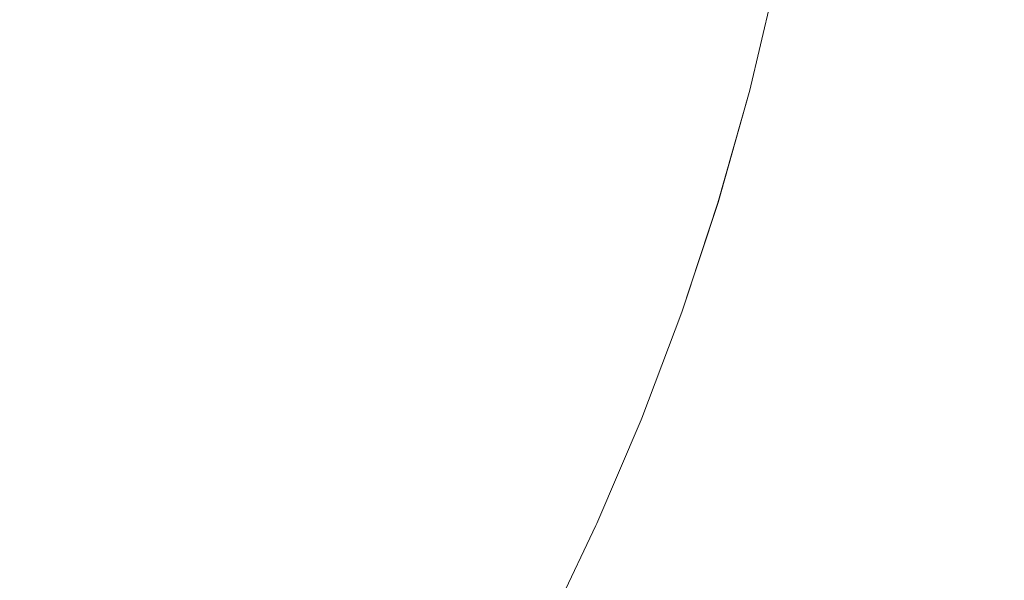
# Model space of a CAD drawing. Header units: centimetres. Extents: x -26 to 27.3, y -25.3 to -23.5.
# Tile 128 of 200: x 9.3487 to 9.4218, y -24.8465 to -24.8049. Entities that reach past the tile are written whole.
import ezdxf

# ---------------------------------------------------------------- set-up
doc = ezdxf.new("R2010")
doc.units = ezdxf.units.CM
doc.header["$LTSCALE"] = 2.54
doc.layers.add('Lucido design-1', color=7, linetype='Continuous')

# ---------------------------------------------------------------- blocks, each defined once
blk = doc.blocks.new('Gruppo-4-1')
at = {"color": 7, "linetype": 'Continuous', "lineweight": 9}
blk.add_3dface([(-25.890647, -23.559888, -349.282667), (-25.890647, -25.159888, -349.282667), (27.209353, -25.159888, -349.282667), (27.209353, -23.559888, -349.282667)], dxfattribs=at)
for points, invisible_edges in [([(9.420637, -24.796116, -350.034311), (9.41891, -24.805051, -350.034311), (9.416934, -24.804625, -350.030801), (9.418645, -24.795775, -350.030801)], 15), ([(9.422771, -24.796482, -350.037741), (9.421025, -24.805507, -350.037741), (9.41891, -24.805051, -350.034311), (9.420637, -24.796116, -350.034311)], 15), ([(9.384265, -24.797584, -349.721263), (9.382508, -24.804974, -349.721263), (9.379984, -24.804317, -349.718051), (9.381716, -24.797035, -349.718051)], 15), ([(9.425041, -24.796871, -350.041082), (9.423277, -24.805992, -350.041082), (9.421025, -24.805507, -350.037741), (9.422771, -24.796482, -350.037741)], 15), ([(9.38668, -24.798105, -349.724578), (9.384898, -24.805596, -349.724578), (9.382508, -24.804974, -349.721263), (9.384265, -24.797584, -349.721263)], 15), ([(9.359471, -24.798976, -349.699231), (9.357677, -24.805312, -349.699231), (9.354308, -24.80428, -349.697008), (9.356062, -24.798088, -349.697008)], 15), ([(9.388957, -24.798596, -349.727989), (9.387153, -24.806183, -349.727989), (9.384898, -24.805596, -349.724578), (9.38668, -24.798105, -349.724578)], 15), ([(9.391093, -24.799056, -349.731491), (9.389267, -24.806734, -349.731491), (9.387153, -24.806183, -349.727989), (9.388957, -24.798596, -349.727989)], 15), ([(9.362785, -24.799838, -349.701598), (9.360951, -24.806314, -349.701598), (9.357677, -24.805312, -349.699231), (9.359471, -24.798976, -349.699231)], 15), ([(9.393084, -24.799485, -349.735076), (9.391238, -24.807247, -349.735076), (9.389267, -24.806734, -349.731491), (9.391093, -24.799056, -349.731491)], 15), ([(9.365997, -24.800675, -349.704102), (9.364125, -24.807286, -349.704102), (9.360951, -24.806314, -349.701598), (9.362785, -24.799838, -349.701598)], 15), ([(9.394927, -24.799882, -349.738739), (9.393063, -24.807722, -349.738739), (9.391238, -24.807247, -349.735076), (9.393084, -24.799485, -349.735076)], 15), ([(9.39662, -24.800247, -349.742473), (9.394739, -24.808159, -349.742473), (9.393063, -24.807722, -349.738739), (9.394927, -24.799882, -349.738739)], 15), ([(9.369104, -24.801484, -349.70674), (9.367195, -24.808227, -349.70674), (9.364125, -24.807286, -349.704102), (9.365997, -24.800675, -349.704102)], 15), ([(9.39816, -24.800579, -349.746272), (9.396263, -24.808556, -349.746272), (9.394739, -24.808159, -349.742473), (9.39662, -24.800247, -349.742473)], 15), ([(9.399545, -24.800877, -349.75013), (9.397634, -24.808913, -349.75013), (9.396263, -24.808556, -349.746272), (9.39816, -24.800579, -349.746272)], 15), ([(9.3721, -24.802264, -349.709506), (9.370154, -24.809133, -349.709506), (9.367195, -24.808227, -349.70674), (9.369104, -24.801484, -349.70674)], 15), ([(9.400773, -24.801142, -349.754038), (9.398849, -24.809229, -349.754038), (9.397634, -24.808913, -349.75013), (9.399545, -24.800877, -349.75013)], 15), ([(9.401841, -24.801372, -349.757992), (9.399907, -24.809504, -349.757992), (9.398849, -24.809229, -349.754038), (9.400773, -24.801142, -349.754038)], 15), ([(9.40275, -24.801568, -349.761983), (9.400807, -24.809739, -349.761983), (9.399907, -24.809504, -349.757992), (9.401841, -24.801372, -349.757992)], 15), ([(9.350851, -24.803221, -349.694931), (9.348884, -24.809188, -349.694931), (9.345393, -24.807954, -349.693006), (9.347311, -24.802137, -349.693006)], 15), ([(9.403498, -24.801729, -349.766006), (9.401547, -24.809931, -349.766006), (9.400807, -24.809739, -349.761983), (9.40275, -24.801568, -349.761983)], 15), ([(9.404083, -24.801856, -349.770053), (9.402127, -24.810082, -349.770053), (9.401547, -24.809931, -349.766006), (9.403498, -24.801729, -349.766006)], 15), ([(9.404506, -24.801947, -349.774117), (9.402545, -24.810191, -349.774117), (9.402127, -24.810082, -349.770053), (9.404083, -24.801856, -349.770053)], 15), ([(9.404766, -24.802003, -349.778192), (9.402803, -24.810258, -349.778192), (9.402545, -24.810191, -349.774117), (9.404506, -24.801947, -349.774117)], 15), ([(9.404863, -24.802024, -349.782122), (9.402898, -24.810283, -349.782122), (9.402803, -24.810258, -349.778192), (9.404766, -24.802003, -349.778192)], 15), ([(9.402898, -24.810283, -349.782122), (9.404863, -24.802024, -349.782122), (9.404864, -24.802024, -349.782667), (9.402916, -24.810216, -349.782667)], 11), ([(9.402916, -24.810216, -349.982667), (9.404864, -24.802024, -349.982667), (9.404883, -24.802028, -349.984639), (9.402918, -24.810289, -349.984639)], 14), ([(9.404864, -24.802024, -349.982667), (9.402916, -24.810216, -349.982667), (9.402916, -24.810216, -349.782667), (9.404864, -24.802024, -349.782667)], 10), ([(9.405038, -24.802061, -349.988627), (9.403072, -24.810328, -349.988627), (9.402918, -24.810289, -349.984639), (9.404883, -24.802028, -349.984639)], 15), ([(9.405349, -24.802128, -349.992612), (9.403379, -24.810409, -349.992612), (9.403072, -24.810328, -349.988627), (9.405038, -24.802061, -349.988627)], 15), ([(9.405816, -24.802229, -349.996586), (9.403842, -24.810529, -349.996586), (9.403379, -24.810409, -349.992612), (9.405349, -24.802128, -349.992612)], 15), ([(9.406439, -24.802363, -350.000543), (9.404458, -24.810689, -350.000543), (9.403842, -24.810529, -349.996586), (9.405816, -24.802229, -349.996586)], 15), ([(9.374555, -24.802903, -349.711956), (9.372581, -24.809876, -349.711956), (9.370154, -24.809133, -349.709506), (9.3721, -24.802264, -349.709506)], 15), ([(9.377332, -24.803626, -349.714947), (9.375324, -24.810716, -349.714947), (9.372581, -24.809876, -349.711956), (9.374555, -24.802903, -349.711956)], 15), ([(9.407217, -24.802531, -350.004477), (9.405229, -24.81089, -350.004477), (9.404458, -24.810689, -350.000543), (9.406439, -24.802363, -350.000543)], 15), ([(9.408151, -24.802732, -350.00838), (9.406154, -24.811131, -350.00838), (9.405229, -24.81089, -350.004477), (9.407217, -24.802531, -350.004477)], 15), ([(9.409239, -24.802967, -350.012247), (9.40723, -24.811411, -350.012247), (9.406154, -24.811131, -350.00838), (9.408151, -24.802732, -350.00838)], 15), ([(9.410479, -24.803234, -350.01607), (9.408458, -24.811731, -350.01607), (9.40723, -24.811411, -350.012247), (9.409239, -24.802967, -350.012247)], 15), ([(9.354308, -24.80428, -349.697008), (9.352294, -24.810392, -349.697008), (9.348884, -24.809188, -349.694931), (9.350851, -24.803221, -349.694931)], 15), ([(9.379984, -24.804317, -349.718051), (9.377945, -24.811519, -349.718051), (9.375324, -24.810716, -349.714947), (9.377332, -24.803626, -349.714947)], 15), ([(9.411871, -24.803534, -350.019843), (9.409836, -24.81209, -350.019843), (9.408458, -24.811731, -350.01607), (9.410479, -24.803234, -350.01607)], 15), ([(9.413412, -24.803866, -350.02356), (9.411361, -24.812487, -350.02356), (9.409836, -24.81209, -350.019843), (9.411871, -24.803534, -350.019843)], 15), ([(9.357677, -24.805312, -349.699231), (9.355615, -24.811566, -349.699231), (9.352294, -24.810392, -349.697008), (9.354308, -24.80428, -349.697008)], 15), ([(9.382508, -24.804974, -349.721263), (9.380438, -24.812282, -349.721263), (9.377945, -24.811519, -349.718051), (9.379984, -24.804317, -349.718051)], 15), ([(9.4151, -24.80423, -350.027215), (9.413033, -24.812922, -350.027215), (9.411361, -24.812487, -350.02356), (9.413412, -24.803866, -350.02356)], 15), ([(9.416934, -24.804625, -350.030801), (9.414848, -24.813395, -350.030801), (9.413033, -24.812922, -350.027215), (9.4151, -24.80423, -350.027215)], 15), ([(9.384898, -24.805596, -349.724578), (9.3828, -24.813006, -349.724578), (9.380438, -24.812282, -349.721263), (9.382508, -24.804974, -349.721263)], 15), ([(9.41891, -24.805051, -350.034311), (9.416804, -24.813904, -350.034311), (9.414848, -24.813395, -350.030801), (9.416934, -24.804625, -350.030801)], 15), ([(9.421025, -24.805507, -350.037741), (9.418898, -24.814449, -350.037741), (9.416804, -24.813904, -350.034311), (9.41891, -24.805051, -350.034311)], 15), ([(9.360951, -24.806314, -349.701598), (9.358844, -24.812706, -349.701598), (9.355615, -24.811566, -349.699231), (9.357677, -24.805312, -349.699231)], 15), ([(9.387153, -24.806183, -349.727989), (9.385028, -24.813688, -349.727989), (9.3828, -24.813006, -349.724578), (9.384898, -24.805596, -349.724578)], 15), ([(9.423277, -24.805992, -350.041082), (9.421128, -24.81503, -350.041082), (9.418898, -24.814449, -350.037741), (9.421025, -24.805507, -350.037741)], 15), ([(9.364125, -24.807286, -349.704102), (9.361974, -24.813812, -349.704102), (9.358844, -24.812706, -349.701598), (9.360951, -24.806314, -349.701598)], 15), ([(9.389267, -24.806734, -349.731491), (9.387117, -24.814327, -349.731491), (9.385028, -24.813688, -349.727989), (9.387153, -24.806183, -349.727989)], 15), ([(9.425699, -24.806514, -350.044379), (9.423525, -24.815654, -350.044379), (9.421128, -24.81503, -350.041082), (9.423277, -24.805992, -350.041082)], 15), ([(9.367195, -24.808227, -349.70674), (9.365001, -24.814882, -349.70674), (9.361974, -24.813812, -349.704102), (9.364125, -24.807286, -349.704102)], 15), ([(9.391238, -24.807247, -349.735076), (9.389064, -24.814924, -349.735076), (9.387117, -24.814327, -349.731491), (9.389267, -24.806734, -349.731491)], 15), ([(9.393063, -24.807722, -349.738739), (9.390867, -24.815476, -349.738739), (9.389064, -24.814924, -349.735076), (9.391238, -24.807247, -349.735076)], 15), ([(9.348884, -24.809188, -349.694931), (9.346666, -24.815065, -349.694931), (9.343231, -24.813685, -349.693006), (9.345393, -24.807954, -349.693006)], 15), ([(9.394739, -24.808159, -349.742473), (9.392523, -24.815983, -349.742473), (9.390867, -24.815476, -349.738739), (9.393063, -24.807722, -349.738739)], 15), ([(9.370154, -24.809133, -349.709506), (9.367919, -24.815913, -349.709506), (9.365001, -24.814882, -349.70674), (9.367195, -24.808227, -349.70674)], 15), ([(9.396263, -24.808556, -349.746272), (9.394029, -24.816444, -349.746272), (9.392523, -24.815983, -349.742473), (9.394739, -24.808159, -349.742473)], 15), ([(9.397634, -24.808913, -349.75013), (9.395384, -24.816859, -349.75013), (9.394029, -24.816444, -349.746272), (9.396263, -24.808556, -349.746272)], 15), ([(9.352294, -24.810392, -349.697008), (9.350021, -24.816413, -349.697008), (9.346666, -24.815065, -349.694931), (9.348884, -24.809188, -349.694931)], 15), ([(9.372581, -24.809876, -349.711956), (9.370312, -24.816759, -349.711956), (9.367919, -24.815913, -349.709506), (9.370154, -24.809133, -349.709506)], 15), ([(9.398849, -24.809229, -349.754038), (9.396584, -24.817227, -349.754038), (9.395384, -24.816859, -349.75013), (9.397634, -24.808913, -349.75013)], 15), ([(9.399907, -24.809504, -349.757992), (9.39763, -24.817547, -349.757992), (9.396584, -24.817227, -349.754038), (9.398849, -24.809229, -349.754038)], 15), ([(9.400807, -24.809739, -349.761983), (9.398519, -24.817819, -349.761983), (9.39763, -24.817547, -349.757992), (9.399907, -24.809504, -349.757992)], 15), ([(9.375324, -24.810716, -349.714947), (9.373017, -24.817714, -349.714947), (9.370312, -24.816759, -349.711956), (9.372581, -24.809876, -349.711956)], 15), ([(9.401547, -24.809931, -349.766006), (9.39925, -24.818043, -349.766006), (9.398519, -24.817819, -349.761983), (9.400807, -24.809739, -349.761983)], 15), ([(9.402127, -24.810082, -349.770053), (9.399823, -24.818219, -349.770053), (9.39925, -24.818043, -349.766006), (9.401547, -24.809931, -349.766006)], 15), ([(9.402545, -24.810191, -349.774117), (9.400236, -24.818345, -349.774117), (9.399823, -24.818219, -349.770053), (9.402127, -24.810082, -349.770053)], 15), ([(9.402803, -24.810258, -349.778192), (9.400491, -24.818423, -349.778192), (9.400236, -24.818345, -349.774117), (9.402545, -24.810191, -349.774117)], 15), ([(9.402898, -24.810283, -349.782122), (9.400585, -24.818452, -349.782122), (9.400491, -24.818423, -349.778192), (9.402803, -24.810258, -349.778192)], 15), ([(9.4029, -24.810284, -349.982667), (9.400584, -24.818462, -349.982667), (9.400584, -24.818462, -349.782667), (9.4029, -24.810284, -349.782667)], 10), ([(9.4029, -24.810284, -349.782667), (9.400586, -24.818453, -349.782667), (9.400585, -24.818452, -349.782122), (9.402898, -24.810283, -349.782122)], 14), ([(9.402918, -24.810289, -349.984639), (9.400605, -24.818458, -349.984639), (9.400586, -24.818453, -349.982667), (9.4029, -24.810284, -349.982667)], 11), ([(9.403072, -24.810328, -349.988627), (9.400756, -24.818505, -349.988627), (9.400605, -24.818458, -349.984639), (9.402918, -24.810289, -349.984639)], 15), ([(9.402916, -24.810216, -349.782667), (9.4029, -24.810284, -349.782667), (9.402898, -24.810283, -349.782122)], 10), ([(9.402918, -24.810289, -349.984639), (9.4029, -24.810284, -349.982667), (9.402916, -24.810216, -349.982667)], 9), ([(9.4029, -24.810284, -349.782667), (9.402916, -24.810216, -349.782667), (9.402916, -24.810216, -349.982667), (9.4029, -24.810284, -349.982667)], 10), ([(9.355615, -24.811566, -349.699231), (9.35329, -24.817727, -349.699231), (9.350021, -24.816413, -349.697008), (9.352294, -24.810392, -349.697008)], 15), ([(9.377945, -24.811519, -349.718051), (9.375602, -24.818627, -349.718051), (9.373017, -24.817714, -349.714947), (9.375324, -24.810716, -349.714947)], 15), ([(9.403379, -24.810409, -349.992612), (9.40106, -24.818598, -349.992612), (9.400756, -24.818505, -349.988627), (9.403072, -24.810328, -349.988627)], 15), ([(9.403842, -24.810529, -349.996586), (9.401517, -24.818738, -349.996586), (9.40106, -24.818598, -349.992612), (9.403379, -24.810409, -349.992612)], 15), ([(9.404458, -24.810689, -350.000543), (9.402127, -24.818924, -350.000543), (9.401517, -24.818738, -349.996586), (9.403842, -24.810529, -349.996586)], 15), ([(9.405229, -24.81089, -350.004477), (9.402888, -24.819157, -350.004477), (9.402127, -24.818924, -350.000543), (9.404458, -24.810689, -350.000543)], 15), ([(9.406154, -24.811131, -350.00838), (9.403801, -24.819437, -350.00838), (9.402888, -24.819157, -350.004477), (9.405229, -24.81089, -350.004477)], 15), ([(9.358844, -24.812706, -349.701598), (9.356467, -24.819003, -349.701598), (9.35329, -24.817727, -349.699231), (9.355615, -24.811566, -349.699231)], 15), ([(9.380438, -24.812282, -349.721263), (9.37806, -24.819496, -349.721263), (9.375602, -24.818627, -349.718051), (9.377945, -24.811519, -349.718051)], 15), ([(9.40723, -24.811411, -350.012247), (9.404865, -24.819763, -350.012247), (9.403801, -24.819437, -350.00838), (9.406154, -24.811131, -350.00838)], 15), ([(9.408458, -24.811731, -350.01607), (9.406078, -24.820134, -350.01607), (9.404865, -24.819763, -350.012247), (9.40723, -24.811411, -350.012247)], 15), ([(9.409836, -24.81209, -350.019843), (9.40744, -24.820551, -350.019843), (9.406078, -24.820134, -350.01607), (9.408458, -24.811731, -350.01607)], 15), ([(9.3828, -24.813006, -349.724578), (9.38039, -24.820319, -349.724578), (9.37806, -24.819496, -349.721263), (9.380438, -24.812282, -349.721263)], 15), ([(9.411361, -24.812487, -350.02356), (9.408947, -24.821013, -350.02356), (9.40744, -24.820551, -350.019843), (9.409836, -24.81209, -350.019843)], 15), ([(9.413033, -24.812922, -350.027215), (9.410598, -24.821519, -350.027215), (9.408947, -24.821013, -350.02356), (9.411361, -24.812487, -350.02356)], 15), ([(9.361974, -24.813812, -349.704102), (9.359548, -24.820241, -349.704102), (9.356467, -24.819003, -349.701598), (9.358844, -24.812706, -349.701598)], 15), ([(9.385028, -24.813688, -349.727989), (9.382586, -24.821095, -349.727989), (9.38039, -24.820319, -349.724578), (9.3828, -24.813006, -349.724578)], 15), ([(9.414848, -24.813395, -350.030801), (9.412392, -24.822068, -350.030801), (9.410598, -24.821519, -350.027215), (9.413033, -24.812922, -350.027215)], 15), ([(9.365001, -24.814882, -349.70674), (9.362527, -24.821438, -349.70674), (9.359548, -24.820241, -349.704102), (9.361974, -24.813812, -349.704102)], 15), ([(9.387117, -24.814327, -349.731491), (9.384646, -24.821823, -349.731491), (9.382586, -24.821095, -349.727989), (9.385028, -24.813688, -349.727989)], 15), ([(9.416804, -24.813904, -350.034311), (9.414325, -24.82266, -350.034311), (9.412392, -24.822068, -350.030801), (9.414848, -24.813395, -350.030801)], 15), ([(9.418898, -24.814449, -350.037741), (9.416394, -24.823294, -350.037741), (9.414325, -24.82266, -350.034311), (9.416804, -24.813904, -350.034311)], 15), ([(9.389064, -24.814924, -349.735076), (9.386566, -24.822501, -349.735076), (9.384646, -24.821823, -349.731491), (9.387117, -24.814327, -349.731491)], 15), ([(9.421128, -24.81503, -350.041082), (9.418597, -24.823968, -350.041082), (9.416394, -24.823294, -350.037741), (9.418898, -24.814449, -350.037741)], 15), ([(9.350021, -24.816413, -349.697008), (9.347496, -24.822332, -349.697008), (9.344201, -24.820843, -349.694931), (9.346666, -24.815065, -349.694931)], 15), ([(9.367919, -24.815913, -349.709506), (9.365399, -24.822592, -349.709506), (9.362527, -24.821438, -349.70674), (9.365001, -24.814882, -349.70674)], 15), ([(9.390867, -24.815476, -349.738739), (9.388344, -24.82313, -349.738739), (9.386566, -24.822501, -349.735076), (9.389064, -24.814924, -349.735076)], 15), ([(9.423525, -24.815654, -350.044379), (9.420965, -24.824694, -350.044379), (9.418597, -24.823968, -350.041082), (9.421128, -24.81503, -350.041082)], 15), ([(9.370312, -24.816759, -349.711956), (9.367754, -24.823539, -349.711956), (9.365399, -24.822592, -349.709506), (9.367919, -24.815913, -349.709506)], 15), ([(9.392523, -24.815983, -349.742473), (9.389977, -24.823707, -349.742473), (9.388344, -24.82313, -349.738739), (9.390867, -24.815476, -349.738739)], 15), ([(9.394029, -24.816444, -349.746272), (9.391462, -24.824231, -349.746272), (9.389977, -24.823707, -349.742473), (9.392523, -24.815983, -349.742473)], 15), ([(9.426017, -24.816303, -350.047528), (9.423427, -24.825447, -350.047528), (9.420965, -24.824694, -350.044379), (9.423525, -24.815654, -350.044379)], 15), ([(9.35329, -24.817727, -349.699231), (9.350706, -24.823783, -349.699231), (9.347496, -24.822332, -349.697008), (9.350021, -24.816413, -349.697008)], 15), ([(9.373017, -24.817714, -349.714947), (9.370416, -24.824608, -349.714947), (9.367754, -24.823539, -349.711956), (9.370312, -24.816759, -349.711956)], 15), ([(9.395384, -24.816859, -349.75013), (9.392798, -24.824703, -349.75013), (9.391462, -24.824231, -349.746272), (9.394029, -24.816444, -349.746272)], 15), ([(9.396584, -24.817227, -349.754038), (9.393982, -24.825122, -349.754038), (9.392798, -24.824703, -349.75013), (9.395384, -24.816859, -349.75013)], 15), ([(9.39763, -24.817547, -349.757992), (9.395013, -24.825486, -349.757992), (9.393982, -24.825122, -349.754038), (9.396584, -24.817227, -349.754038)], 15), ([(9.398519, -24.817819, -349.761983), (9.39589, -24.825796, -349.761983), (9.395013, -24.825486, -349.757992), (9.39763, -24.817547, -349.757992)], 15), ([(9.356467, -24.819003, -349.701598), (9.353826, -24.825194, -349.701598), (9.350706, -24.823783, -349.699231), (9.35329, -24.817727, -349.699231)], 15), ([(9.375602, -24.818627, -349.718051), (9.372959, -24.82563, -349.718051), (9.370416, -24.824608, -349.714947), (9.373017, -24.817714, -349.714947)], 15), ([(9.39925, -24.818043, -349.766006), (9.396611, -24.82605, -349.766006), (9.39589, -24.825796, -349.761983), (9.398519, -24.817819, -349.761983)], 15), ([(9.399823, -24.818219, -349.770053), (9.397175, -24.82625, -349.770053), (9.396611, -24.82605, -349.766006), (9.39925, -24.818043, -349.766006)], 15), ([(9.400236, -24.818345, -349.774117), (9.397583, -24.826394, -349.774117), (9.397175, -24.82625, -349.770053), (9.399823, -24.818219, -349.770053)], 15), ([(9.359548, -24.820241, -349.704102), (9.356851, -24.826561, -349.704102), (9.353826, -24.825194, -349.701598), (9.356467, -24.819003, -349.701598)], 15), ([(9.37806, -24.819496, -349.721263), (9.375378, -24.826603, -349.721263), (9.372959, -24.82563, -349.718051), (9.375602, -24.818627, -349.718051)], 15), ([(9.400491, -24.818423, -349.778192), (9.397834, -24.826483, -349.778192), (9.397583, -24.826394, -349.774117), (9.400236, -24.818345, -349.774117)], 15), ([(9.400585, -24.818452, -349.782122), (9.397927, -24.826515, -349.782122), (9.397834, -24.826483, -349.778192), (9.400491, -24.818423, -349.778192)], 15), ([(9.400586, -24.818453, -349.782667), (9.397928, -24.826516, -349.782667), (9.397927, -24.826515, -349.782122), (9.400585, -24.818452, -349.782122)], 14), ([(9.400605, -24.818458, -349.984639), (9.397947, -24.826522, -349.984639), (9.397928, -24.826516, -349.982667), (9.400586, -24.818453, -349.982667)], 11), ([(9.397928, -24.826516, -349.782667), (9.400584, -24.818462, -349.782667), (9.400584, -24.818462, -349.982667), (9.397928, -24.826516, -349.982667)], 10), ([(9.400756, -24.818505, -349.988627), (9.398096, -24.826575, -349.988627), (9.397947, -24.826522, -349.984639), (9.400605, -24.818458, -349.984639)], 15), ([(9.40106, -24.818598, -349.992612), (9.398396, -24.826681, -349.992612), (9.398096, -24.826575, -349.988627), (9.400756, -24.818505, -349.988627)], 15), ([(9.401517, -24.818738, -349.996586), (9.398846, -24.82684, -349.996586), (9.398396, -24.826681, -349.992612), (9.40106, -24.818598, -349.992612)], 15), ([(9.402127, -24.818924, -350.000543), (9.399447, -24.827053, -350.000543), (9.398846, -24.82684, -349.996586), (9.401517, -24.818738, -349.996586)], 15), ([(9.402888, -24.819157, -350.004477), (9.400198, -24.827318, -350.004477), (9.399447, -24.827053, -350.000543), (9.402127, -24.818924, -350.000543)], 15), ([(9.38039, -24.820319, -349.724578), (9.377671, -24.827524, -349.724578), (9.375378, -24.826603, -349.721263), (9.37806, -24.819496, -349.721263)], 15), ([(9.403801, -24.819437, -350.00838), (9.401099, -24.827636, -350.00838), (9.400198, -24.827318, -350.004477), (9.402888, -24.819157, -350.004477)], 15), ([(9.404865, -24.819763, -350.012247), (9.402148, -24.828007, -350.012247), (9.401099, -24.827636, -350.00838), (9.403801, -24.819437, -350.00838)], 15), ([(9.406078, -24.820134, -350.01607), (9.403344, -24.828429, -350.01607), (9.402148, -24.828007, -350.012247), (9.404865, -24.819763, -350.012247)], 15), ([(9.362527, -24.821438, -349.70674), (9.359777, -24.827884, -349.70674), (9.356851, -24.826561, -349.704102), (9.359548, -24.820241, -349.704102)], 15), ([(9.382586, -24.821095, -349.727989), (9.379832, -24.828392, -349.727989), (9.377671, -24.827524, -349.724578), (9.38039, -24.820319, -349.724578)], 15), ([(9.40744, -24.820551, -350.019843), (9.404686, -24.828904, -350.019843), (9.403344, -24.828429, -350.01607), (9.406078, -24.820134, -350.01607)], 15), ([(9.384646, -24.821823, -349.731491), (9.381859, -24.829207, -349.731491), (9.379832, -24.828392, -349.727989), (9.382586, -24.821095, -349.727989)], 15), ([(9.408947, -24.821013, -350.02356), (9.406173, -24.829429, -350.02356), (9.404686, -24.828904, -350.019843), (9.40744, -24.820551, -350.019843)], 15), ([(9.410598, -24.821519, -350.027215), (9.407801, -24.830004, -350.027215), (9.406173, -24.829429, -350.02356), (9.408947, -24.821013, -350.02356)], 15), ([(9.365399, -24.822592, -349.709506), (9.362597, -24.829159, -349.709506), (9.359777, -24.827884, -349.70674), (9.362527, -24.821438, -349.70674)], 15), ([(9.386566, -24.822501, -349.735076), (9.383749, -24.829966, -349.735076), (9.381859, -24.829207, -349.731491), (9.384646, -24.821823, -349.731491)], 15), ([(9.412392, -24.822068, -350.030801), (9.40957, -24.830629, -350.030801), (9.407801, -24.830004, -350.027215), (9.410598, -24.821519, -350.027215)], 15), ([(9.350706, -24.823783, -349.699231), (9.347867, -24.829725, -349.699231), (9.344721, -24.828139, -349.697008), (9.347496, -24.822332, -349.697008)], 15), ([(9.367754, -24.823539, -349.711956), (9.364909, -24.830204, -349.711956), (9.362597, -24.829159, -349.709506), (9.365399, -24.822592, -349.709506)], 15), ([(9.388344, -24.82313, -349.738739), (9.385499, -24.830669, -349.738739), (9.383749, -24.829966, -349.735076), (9.386566, -24.822501, -349.735076)], 15), ([(9.414325, -24.82266, -350.034311), (9.411476, -24.831302, -350.034311), (9.40957, -24.830629, -350.030801), (9.412392, -24.822068, -350.030801)], 15), ([(9.416394, -24.823294, -350.037741), (9.413516, -24.832023, -350.037741), (9.411476, -24.831302, -350.034311), (9.414325, -24.82266, -350.034311)], 15), ([(9.389977, -24.823707, -349.742473), (9.387106, -24.831315, -349.742473), (9.385499, -24.830669, -349.738739), (9.388344, -24.82313, -349.738739)], 15), ([(9.418597, -24.823968, -350.041082), (9.415688, -24.832791, -350.041082), (9.413516, -24.832023, -350.037741), (9.416394, -24.823294, -350.037741)], 15), ([(9.353826, -24.825194, -349.701598), (9.350924, -24.831267, -349.701598), (9.347867, -24.829725, -349.699231), (9.350706, -24.823783, -349.699231)], 15), ([(9.370416, -24.824608, -349.714947), (9.367524, -24.831386, -349.714947), (9.364909, -24.830204, -349.711956), (9.367754, -24.823539, -349.711956)], 15), ([(9.391462, -24.824231, -349.746272), (9.388567, -24.831902, -349.746272), (9.387106, -24.831315, -349.742473), (9.389977, -24.823707, -349.742473)], 15), ([(9.420965, -24.824694, -350.044379), (9.418024, -24.833616, -350.044379), (9.415688, -24.832791, -350.041082), (9.418597, -24.823968, -350.041082)], 15), ([(9.372959, -24.82563, -349.718051), (9.370021, -24.832515, -349.718051), (9.367524, -24.831386, -349.714947), (9.370416, -24.824608, -349.714947)], 15), ([(9.392798, -24.824703, -349.75013), (9.389882, -24.83243, -349.75013), (9.388567, -24.831902, -349.746272), (9.391462, -24.824231, -349.746272)], 15), ([(9.393982, -24.825122, -349.754038), (9.391047, -24.832899, -349.754038), (9.389882, -24.83243, -349.75013), (9.392798, -24.824703, -349.75013)], 15), ([(9.423427, -24.825447, -350.047528), (9.420452, -24.834474, -350.047528), (9.418024, -24.833616, -350.044379), (9.420965, -24.824694, -350.044379)], 15), ([(9.356851, -24.826561, -349.704102), (9.353889, -24.832761, -349.704102), (9.350924, -24.831267, -349.701598), (9.353826, -24.825194, -349.701598)], 15), ([(9.375378, -24.826603, -349.721263), (9.372397, -24.833589, -349.721263), (9.370021, -24.832515, -349.718051), (9.372959, -24.82563, -349.718051)], 15), ([(9.395013, -24.825486, -349.757992), (9.392062, -24.833306, -349.757992), (9.391047, -24.832899, -349.754038), (9.393982, -24.825122, -349.754038)], 15), ([(9.39589, -24.825796, -349.761983), (9.392924, -24.833653, -349.761983), (9.392062, -24.833306, -349.757992), (9.395013, -24.825486, -349.757992)], 15), ([(9.426012, -24.826239, -350.050572), (9.423001, -24.835375, -350.050572), (9.420452, -24.834474, -350.047528), (9.423427, -24.825447, -350.047528)], 15), ([(9.396611, -24.82605, -349.766006), (9.393634, -24.833938, -349.766006), (9.392924, -24.833653, -349.761983), (9.39589, -24.825796, -349.761983)], 15), ([(9.397175, -24.82625, -349.770053), (9.39419, -24.834161, -349.770053), (9.393634, -24.833938, -349.766006), (9.396611, -24.82605, -349.766006)], 15), ([(9.397583, -24.826394, -349.774117), (9.394591, -24.834323, -349.774117), (9.39419, -24.834161, -349.770053), (9.397175, -24.82625, -349.770053)], 15), ([(9.359777, -24.827884, -349.70674), (9.356755, -24.834207, -349.70674), (9.353889, -24.832761, -349.704102), (9.356851, -24.826561, -349.704102)], 15), ([(9.377671, -24.827524, -349.724578), (9.374649, -24.834606, -349.724578), (9.372397, -24.833589, -349.721263), (9.375378, -24.826603, -349.721263)], 15), ([(9.397834, -24.826483, -349.778192), (9.394838, -24.834422, -349.778192), (9.394591, -24.834323, -349.774117), (9.397583, -24.826394, -349.774117)], 15), ([(9.397927, -24.826515, -349.782122), (9.394929, -24.834459, -349.782122), (9.394838, -24.834422, -349.778192), (9.397834, -24.826483, -349.778192)], 15), ([(9.397902, -24.826587, -349.782667), (9.394931, -24.834459, -349.782667), (9.394929, -24.834459, -349.782122), (9.397927, -24.826515, -349.782122)], 14), ([(9.397947, -24.826522, -349.984639), (9.394949, -24.834467, -349.984639), (9.394931, -24.834459, -349.982667), (9.397902, -24.826587, -349.982667)], 11), ([(9.394931, -24.834459, -349.782667), (9.397902, -24.826587, -349.782667), (9.397902, -24.826587, -349.982667), (9.394931, -24.834459, -349.982667)], 10), ([(9.398096, -24.826575, -349.988627), (9.395096, -24.834526, -349.988627), (9.394949, -24.834467, -349.984639), (9.397947, -24.826522, -349.984639)], 15), ([(9.398396, -24.826681, -349.992612), (9.395391, -24.834644, -349.992612), (9.395096, -24.834526, -349.988627), (9.398096, -24.826575, -349.988627)], 15), ([(9.398846, -24.82684, -349.996586), (9.395834, -24.834822, -349.996586), (9.395391, -24.834644, -349.992612), (9.398396, -24.826681, -349.992612)], 15), ([(9.399447, -24.827053, -350.000543), (9.396425, -24.83506, -350.000543), (9.395834, -24.834822, -349.996586), (9.398846, -24.82684, -349.996586)], 15), ([(9.400198, -24.827318, -350.004477), (9.397165, -24.835357, -350.004477), (9.396425, -24.83506, -350.000543), (9.399447, -24.827053, -350.000543)], 15), ([(9.397927, -24.826515, -349.782122), (9.397928, -24.826516, -349.782667), (9.397902, -24.826587, -349.782667)], 9), ([(9.397902, -24.826587, -349.982667), (9.397928, -24.826516, -349.982667), (9.397947, -24.826522, -349.984639)], 10), ([(9.397928, -24.826516, -349.982667), (9.397902, -24.826587, -349.982667), (9.397902, -24.826587, -349.782667), (9.397928, -24.826516, -349.782667)], 10), ([(9.379832, -24.828392, -349.727989), (9.376771, -24.835566, -349.727989), (9.374649, -24.834606, -349.724578), (9.377671, -24.827524, -349.724578)], 15), ([(9.401099, -24.827636, -350.00838), (9.398051, -24.835713, -350.00838), (9.397165, -24.835357, -350.004477), (9.400198, -24.827318, -350.004477)], 15), ([(9.402148, -24.828007, -350.012247), (9.399083, -24.836128, -350.012247), (9.398051, -24.835713, -350.00838), (9.401099, -24.827636, -350.00838)], 15), ([(9.362597, -24.829159, -349.709506), (9.359519, -24.8356, -349.709506), (9.356755, -24.834207, -349.70674), (9.359777, -24.827884, -349.70674)], 15), ([(9.381859, -24.829207, -349.731491), (9.378762, -24.836466, -349.731491), (9.376771, -24.835566, -349.727989), (9.379832, -24.828392, -349.727989)], 15), ([(9.403344, -24.828429, -350.01607), (9.40026, -24.836601, -350.01607), (9.399083, -24.836128, -350.012247), (9.402148, -24.828007, -350.012247)], 15), ([(9.404686, -24.828904, -350.019843), (9.401581, -24.837132, -350.019843), (9.40026, -24.836601, -350.01607), (9.403344, -24.828429, -350.01607)], 15), ([(9.364909, -24.830204, -349.711956), (9.361785, -24.836743, -349.711956), (9.359519, -24.8356, -349.709506), (9.362597, -24.829159, -349.709506)], 15), ([(9.383749, -24.829966, -349.735076), (9.380618, -24.837305, -349.735076), (9.378762, -24.836466, -349.731491), (9.381859, -24.829207, -349.731491)], 15), ([(9.406173, -24.829429, -350.02356), (9.403044, -24.837719, -350.02356), (9.401581, -24.837132, -350.019843), (9.404686, -24.828904, -350.019843)], 15), ([(9.350924, -24.831267, -349.701598), (9.347767, -24.837211, -349.701598), (9.344778, -24.835541, -349.699231), (9.347867, -24.829725, -349.699231)], 15), ([(9.385499, -24.830669, -349.738739), (9.382336, -24.838081, -349.738739), (9.380618, -24.837305, -349.735076), (9.383749, -24.829966, -349.735076)], 15), ([(9.407801, -24.830004, -350.027215), (9.404647, -24.838363, -350.027215), (9.403044, -24.837719, -350.02356), (9.406173, -24.829429, -350.02356)], 15), ([(9.40957, -24.830629, -350.030801), (9.406387, -24.839063, -350.030801), (9.404647, -24.838363, -350.027215), (9.407801, -24.830004, -350.027215)], 15), ([(9.367524, -24.831386, -349.714947), (9.364347, -24.838034, -349.714947), (9.361785, -24.836743, -349.711956), (9.364909, -24.830204, -349.711956)], 15), ([(9.387106, -24.831315, -349.742473), (9.383914, -24.838795, -349.742473), (9.382336, -24.838081, -349.738739), (9.385499, -24.830669, -349.738739)], 15), ([(9.411476, -24.831302, -350.034311), (9.408263, -24.839816, -350.034311), (9.406387, -24.839063, -350.030801), (9.40957, -24.830629, -350.030801)], 15), ([(9.353889, -24.832761, -349.704102), (9.350666, -24.83883, -349.704102), (9.347767, -24.837211, -349.701598), (9.350924, -24.831267, -349.701598)], 15), ([(9.370021, -24.832515, -349.718051), (9.366794, -24.839268, -349.718051), (9.364347, -24.838034, -349.714947), (9.367524, -24.831386, -349.714947)], 15), ([(9.388567, -24.831902, -349.746272), (9.38535, -24.839443, -349.746272), (9.383914, -24.838795, -349.742473), (9.387106, -24.831315, -349.742473)], 15), ([(9.413516, -24.832023, -350.037741), (9.410271, -24.840623, -350.037741), (9.408263, -24.839816, -350.034311), (9.411476, -24.831302, -350.034311)], 15), ([(9.389882, -24.83243, -349.75013), (9.38664, -24.840027, -349.75013), (9.38535, -24.839443, -349.746272), (9.388567, -24.831902, -349.746272)], 15), ([(9.415688, -24.832791, -350.041082), (9.412408, -24.841482, -350.041082), (9.410271, -24.840623, -350.037741), (9.413516, -24.832023, -350.037741)], 15), ([(9.356755, -24.834207, -349.70674), (9.353468, -24.840396, -349.70674), (9.350666, -24.83883, -349.704102), (9.353889, -24.832761, -349.704102)], 15), ([(9.372397, -24.833589, -349.721263), (9.369123, -24.840442, -349.721263), (9.366794, -24.839268, -349.718051), (9.370021, -24.832515, -349.718051)], 15), ([(9.391047, -24.832899, -349.754038), (9.387785, -24.840544, -349.754038), (9.38664, -24.840027, -349.75013), (9.389882, -24.83243, -349.75013)], 15), ([(9.392062, -24.833306, -349.757992), (9.388781, -24.840995, -349.757992), (9.387785, -24.840544, -349.754038), (9.391047, -24.832899, -349.754038)], 15), ([(9.418024, -24.833616, -350.044379), (9.414707, -24.842406, -350.044379), (9.412408, -24.841482, -350.041082), (9.415688, -24.832791, -350.041082)], 15), ([(9.374649, -24.834606, -349.724578), (9.371328, -24.841554, -349.724578), (9.369123, -24.840442, -349.721263), (9.372397, -24.833589, -349.721263)], 15), ([(9.392924, -24.833653, -349.761983), (9.389628, -24.841378, -349.761983), (9.388781, -24.840995, -349.757992), (9.392062, -24.833306, -349.757992)], 15), ([(9.393634, -24.833938, -349.766006), (9.390325, -24.841693, -349.766006), (9.389628, -24.841378, -349.761983), (9.392924, -24.833653, -349.761983)], 15), ([(9.420452, -24.834474, -350.047528), (9.417096, -24.843366, -350.047528), (9.414707, -24.842406, -350.044379), (9.418024, -24.833616, -350.044379)], 15), ([(9.359519, -24.8356, -349.709506), (9.35617, -24.841905, -349.709506), (9.353468, -24.840396, -349.70674), (9.356755, -24.834207, -349.70674)], 15), ([(9.39419, -24.834161, -349.770053), (9.390871, -24.841939, -349.770053), (9.390325, -24.841693, -349.766006), (9.393634, -24.833938, -349.766006)], 15), ([(9.394591, -24.834323, -349.774117), (9.391265, -24.842117, -349.774117), (9.390871, -24.841939, -349.770053), (9.39419, -24.834161, -349.770053)], 15), ([(9.394838, -24.834422, -349.778192), (9.391507, -24.842227, -349.778192), (9.391265, -24.842117, -349.774117), (9.394591, -24.834323, -349.774117)], 15), ([(9.376771, -24.835566, -349.727989), (9.373408, -24.842603, -349.727989), (9.371328, -24.841554, -349.724578), (9.374649, -24.834606, -349.724578)], 15), ([(9.394929, -24.834459, -349.782122), (9.391597, -24.842268, -349.782122), (9.391507, -24.842227, -349.778192), (9.394838, -24.834422, -349.778192)], 15), ([(9.39488, -24.834578, -349.782667), (9.391599, -24.842268, -349.782667), (9.391597, -24.842268, -349.782122), (9.394929, -24.834459, -349.782122)], 14), ([(9.394949, -24.834467, -349.984639), (9.391616, -24.842276, -349.984639), (9.391599, -24.842268, -349.982667), (9.39488, -24.834578, -349.982667)], 11), ([(9.391599, -24.842268, -349.782667), (9.39488, -24.834578, -349.782667), (9.39488, -24.834578, -349.982667), (9.391599, -24.842268, -349.982667)], 10), ([(9.395096, -24.834526, -349.988627), (9.391761, -24.842341, -349.988627), (9.391616, -24.842276, -349.984639), (9.394949, -24.834467, -349.984639)], 15), ([(9.395391, -24.834644, -349.992612), (9.39205, -24.842472, -349.992612), (9.391761, -24.842341, -349.988627), (9.395096, -24.834526, -349.988627)], 15), ([(9.395834, -24.834822, -349.996586), (9.392486, -24.842669, -349.996586), (9.39205, -24.842472, -349.992612), (9.395391, -24.834644, -349.992612)], 15), ([(9.396425, -24.83506, -350.000543), (9.393067, -24.842932, -350.000543), (9.392486, -24.842669, -349.996586), (9.395834, -24.834822, -349.996586)], 15), ([(9.397165, -24.835357, -350.004477), (9.393792, -24.84326, -350.004477), (9.393067, -24.842932, -350.000543), (9.396425, -24.83506, -350.000543)], 15), ([(9.39488, -24.834578, -349.982667), (9.394931, -24.834459, -349.982667), (9.394949, -24.834467, -349.984639)], 10), ([(9.394931, -24.834459, -349.982667), (9.39488, -24.834578, -349.982667), (9.39488, -24.834578, -349.782667), (9.394931, -24.834459, -349.782667)], 10), ([(9.394929, -24.834459, -349.782122), (9.394931, -24.834459, -349.782667), (9.39488, -24.834578, -349.782667)], 9), ([(9.423001, -24.835375, -350.050572), (9.419604, -24.844374, -350.050572), (9.417096, -24.843366, -350.047528), (9.420452, -24.834474, -350.047528)], 15), ([(9.361785, -24.836743, -349.711956), (9.358386, -24.843143, -349.711956), (9.35617, -24.841905, -349.709506), (9.359519, -24.8356, -349.709506)], 15), ([(9.378762, -24.836466, -349.731491), (9.375359, -24.843587, -349.731491), (9.373408, -24.842603, -349.727989), (9.376771, -24.835566, -349.727989)], 15), ([(9.398051, -24.835713, -350.00838), (9.394663, -24.843653, -350.00838), (9.393792, -24.84326, -350.004477), (9.397165, -24.835357, -350.004477)], 15), ([(9.399083, -24.836128, -350.012247), (9.395676, -24.844112, -350.012247), (9.394663, -24.843653, -350.00838), (9.398051, -24.835713, -350.00838)], 15), ([(9.425667, -24.836317, -350.053507), (9.422228, -24.845428, -350.053507), (9.419604, -24.844374, -350.050572), (9.423001, -24.835375, -350.050572)], 15), ([(9.380618, -24.837305, -349.735076), (9.377178, -24.844504, -349.735076), (9.375359, -24.843587, -349.731491), (9.378762, -24.836466, -349.731491)], 15), ([(9.40026, -24.836601, -350.01607), (9.396833, -24.844634, -350.01607), (9.395676, -24.844112, -350.012247), (9.399083, -24.836128, -350.012247)], 15), ([(9.401581, -24.837132, -350.019843), (9.39813, -24.84522, -350.019843), (9.396833, -24.844634, -350.01607), (9.40026, -24.836601, -350.01607)], 15), ([(9.350666, -24.83883, -349.704102), (9.347188, -24.844756, -349.704102), (9.344361, -24.843016, -349.701598), (9.347767, -24.837211, -349.701598)], 15), ([(9.364347, -24.838034, -349.714947), (9.360891, -24.844542, -349.714947), (9.358386, -24.843143, -349.711956), (9.361785, -24.836743, -349.711956)], 15), ([(9.382336, -24.838081, -349.738739), (9.378862, -24.845352, -349.738739), (9.377178, -24.844504, -349.735076), (9.380618, -24.837305, -349.735076)], 15), ([(9.403044, -24.837719, -350.02356), (9.399566, -24.84587, -350.02356), (9.39813, -24.84522, -350.019843), (9.401581, -24.837132, -350.019843)], 15), ([(9.366794, -24.839268, -349.718051), (9.363283, -24.845879, -349.718051), (9.360891, -24.844542, -349.714947), (9.364347, -24.838034, -349.714947)], 15), ([(9.404647, -24.838363, -350.027215), (9.40114, -24.846581, -350.027215), (9.399566, -24.84587, -350.02356), (9.403044, -24.837719, -350.02356)], 15), ([(9.383914, -24.838795, -349.742473), (9.380408, -24.846132, -349.742473), (9.378862, -24.845352, -349.738739), (9.382336, -24.838081, -349.738739)], 15), ([(9.38535, -24.839443, -349.746272), (9.381815, -24.846841, -349.746272), (9.380408, -24.846132, -349.742473), (9.383914, -24.838795, -349.742473)], 15), ([(9.406387, -24.839063, -350.030801), (9.402849, -24.847354, -350.030801), (9.40114, -24.846581, -350.027215), (9.404647, -24.838363, -350.027215)], 15), ([(9.353468, -24.840396, -349.70674), (9.349921, -24.846439, -349.70674), (9.347188, -24.844756, -349.704102), (9.350666, -24.83883, -349.704102)], 15), ([(9.369123, -24.840442, -349.721263), (9.36556, -24.84715, -349.721263), (9.363283, -24.845879, -349.718051), (9.366794, -24.839268, -349.718051)], 15), ([(9.38664, -24.840027, -349.75013), (9.383079, -24.847479, -349.75013), (9.381815, -24.846841, -349.746272), (9.38535, -24.839443, -349.746272)], 15), ([(9.408263, -24.839816, -350.034311), (9.404691, -24.848186, -350.034311), (9.402849, -24.847354, -350.030801), (9.406387, -24.839063, -350.030801)], 15), ([(9.387785, -24.840544, -349.754038), (9.384201, -24.848044, -349.754038), (9.383079, -24.847479, -349.75013), (9.38664, -24.840027, -349.75013)], 15), ([(9.410271, -24.840623, -350.037741), (9.406663, -24.849078, -350.037741), (9.404691, -24.848186, -350.034311), (9.408263, -24.839816, -350.034311)], 15), ([(9.35617, -24.841905, -349.709506), (9.352557, -24.848062, -349.709506), (9.349921, -24.846439, -349.70674), (9.353468, -24.840396, -349.70674)], 15), ([(9.371328, -24.841554, -349.724578), (9.367717, -24.848355, -349.724578), (9.36556, -24.84715, -349.721263), (9.369123, -24.840442, -349.721263)], 15), ([(9.388781, -24.840995, -349.757992), (9.385177, -24.848537, -349.757992), (9.384201, -24.848044, -349.754038), (9.387785, -24.840544, -349.754038)], 15), ([(9.389628, -24.841378, -349.761983), (9.386007, -24.848955, -349.761983), (9.385177, -24.848537, -349.757992), (9.388781, -24.840995, -349.757992)], 15), ([(9.412408, -24.841482, -350.041082), (9.408762, -24.850027, -350.041082), (9.406663, -24.849078, -350.037741), (9.410271, -24.840623, -350.037741)], 15), ([(9.373408, -24.842603, -349.727989), (9.36975, -24.849491, -349.727989), (9.367717, -24.848355, -349.724578), (9.371328, -24.841554, -349.724578)], 15), ([(9.390325, -24.841693, -349.766006), (9.38669, -24.8493, -349.766006), (9.386007, -24.848955, -349.761983), (9.389628, -24.841378, -349.761983)], 15), ([(9.390871, -24.841939, -349.770053), (9.387225, -24.849569, -349.770053), (9.38669, -24.8493, -349.766006), (9.390325, -24.841693, -349.766006)], 15), ([(9.414707, -24.842406, -350.044379), (9.41102, -24.851047, -350.044379), (9.408762, -24.850027, -350.041082), (9.412408, -24.841482, -350.041082)], 15), ([(9.358386, -24.843143, -349.711956), (9.354718, -24.849393, -349.711956), (9.352557, -24.848062, -349.709506), (9.35617, -24.841905, -349.709506)], 15), ([(9.391265, -24.842117, -349.774117), (9.387611, -24.849764, -349.774117), (9.387225, -24.849569, -349.770053), (9.390871, -24.841939, -349.770053)], 15), ([(9.391507, -24.842227, -349.778192), (9.387849, -24.849884, -349.778192), (9.387611, -24.849764, -349.774117), (9.391265, -24.842117, -349.774117)], 15), ([(9.391597, -24.842268, -349.782122), (9.387937, -24.849928, -349.782122), (9.387849, -24.849884, -349.778192), (9.391507, -24.842227, -349.778192)], 15), ([(9.391525, -24.842423, -349.782667), (9.387938, -24.849929, -349.782667), (9.387937, -24.849928, -349.782122), (9.391597, -24.842268, -349.782122)], 14), ([(9.391616, -24.842276, -349.984639), (9.387956, -24.849937, -349.984639), (9.387938, -24.849929, -349.982667), (9.391525, -24.842423, -349.982667)], 11), ([(9.387938, -24.849929, -349.782667), (9.391525, -24.842423, -349.782667), (9.391525, -24.842423, -349.982667), (9.387938, -24.849929, -349.982667)], 10), ([(9.391761, -24.842341, -349.988627), (9.388097, -24.850009, -349.988627), (9.387956, -24.849937, -349.984639), (9.391616, -24.842276, -349.984639)], 15), ([(9.39205, -24.842472, -349.992612), (9.388381, -24.850152, -349.992612), (9.388097, -24.850009, -349.988627), (9.391761, -24.842341, -349.988627)], 15), ([(9.391525, -24.842423, -349.982667), (9.391599, -24.842268, -349.982667), (9.391616, -24.842276, -349.984639)], 10), ([(9.391599, -24.842268, -349.982667), (9.391525, -24.842423, -349.982667), (9.391525, -24.842423, -349.782667), (9.391599, -24.842268, -349.782667)], 10), ([(9.391597, -24.842268, -349.782122), (9.391599, -24.842268, -349.782667), (9.391525, -24.842423, -349.782667)], 9), ([(9.417096, -24.843366, -350.047528), (9.413366, -24.852108, -350.047528), (9.41102, -24.851047, -350.044379), (9.414707, -24.842406, -350.044379)], 15), ([(9.360891, -24.844542, -349.714947), (9.357161, -24.850897, -349.714947), (9.354718, -24.849393, -349.711956), (9.358386, -24.843143, -349.711956)], 15), ([(9.375359, -24.843587, -349.731491), (9.371657, -24.850557, -349.731491), (9.36975, -24.849491, -349.727989), (9.373408, -24.842603, -349.727989)], 15), ([(9.392486, -24.842669, -349.996586), (9.388807, -24.850367, -349.996586), (9.388381, -24.850152, -349.992612), (9.39205, -24.842472, -349.992612)], 15), ([(9.393067, -24.842932, -350.000543), (9.389377, -24.850654, -350.000543), (9.388807, -24.850367, -349.996586), (9.392486, -24.842669, -349.996586)], 15), ([(9.393792, -24.84326, -350.004477), (9.390088, -24.851013, -350.004477), (9.389377, -24.850654, -350.000543), (9.393067, -24.842932, -350.000543)], 15), ([(9.377178, -24.844504, -349.735076), (9.373436, -24.85155, -349.735076), (9.371657, -24.850557, -349.731491), (9.375359, -24.843587, -349.731491)], 15), ([(9.394663, -24.843653, -350.00838), (9.390941, -24.851443, -350.00838), (9.390088, -24.851013, -350.004477), (9.393792, -24.84326, -350.004477)], 15), ([(9.395676, -24.844112, -350.012247), (9.391934, -24.851943, -350.012247), (9.390941, -24.851443, -350.00838), (9.394663, -24.843653, -350.00838)], 15), ([(9.419604, -24.844374, -350.050572), (9.415829, -24.853221, -350.050572), (9.413366, -24.852108, -350.047528), (9.417096, -24.843366, -350.047528)], 15), ([(9.363283, -24.845879, -349.718051), (9.359495, -24.852334, -349.718051), (9.357161, -24.850897, -349.714947), (9.360891, -24.844542, -349.714947)], 15), ([(9.378862, -24.845352, -349.738739), (9.375082, -24.85247, -349.738739), (9.373436, -24.85155, -349.735076), (9.377178, -24.844504, -349.735076)], 15), ([(9.396833, -24.844634, -350.01607), (9.393067, -24.852515, -350.01607), (9.391934, -24.851943, -350.012247), (9.395676, -24.844112, -350.012247)], 15), ([(9.39813, -24.84522, -350.019843), (9.394338, -24.853156, -350.019843), (9.393067, -24.852515, -350.01607), (9.396833, -24.844634, -350.01607)], 15), ([(9.422228, -24.845428, -350.053507), (9.418406, -24.854386, -350.053507), (9.415829, -24.853221, -350.050572), (9.419604, -24.844374, -350.050572)], 15), ([(9.349921, -24.846439, -349.70674), (9.346121, -24.852327, -349.70674), (9.343462, -24.85053, -349.704102), (9.347188, -24.844756, -349.704102)], 15), ([(9.380408, -24.846132, -349.742473), (9.376594, -24.853314, -349.742473), (9.375082, -24.85247, -349.738739), (9.378862, -24.845352, -349.738739)], 15), ([(9.399566, -24.84587, -350.02356), (9.395746, -24.853865, -350.02356), (9.394338, -24.853156, -350.019843), (9.39813, -24.84522, -350.019843)], 15), ([(9.36556, -24.84715, -349.721263), (9.361716, -24.853701, -349.721263), (9.359495, -24.852334, -349.718051), (9.363283, -24.845879, -349.718051)], 15), ([(9.40114, -24.846581, -350.027215), (9.397288, -24.854643, -350.027215), (9.395746, -24.853865, -350.02356), (9.399566, -24.84587, -350.02356)], 15), ([(9.424964, -24.846528, -350.056326), (9.421092, -24.8556, -350.056326), (9.418406, -24.854386, -350.053507), (9.422228, -24.845428, -350.053507)], 15), ([(9.352557, -24.848062, -349.709506), (9.348686, -24.854061, -349.709506), (9.346121, -24.852327, -349.70674), (9.349921, -24.846439, -349.70674)], 15), ([(9.381815, -24.846841, -349.746272), (9.377969, -24.854082, -349.746272), (9.376594, -24.853314, -349.742473), (9.380408, -24.846132, -349.742473)], 15)]:
    blk.add_3dface(points, dxfattribs=dict(at, invisible_edges=invisible_edges))

msp = doc.modelspace()

# ---------------------------------------------------------------- block references
at = {"layer": 'Lucido design-1', "color": 7}
msp.add_blockref('Gruppo-4-1', (0, 0), dxfattribs=at)

doc.saveas('drawing.dxf')
